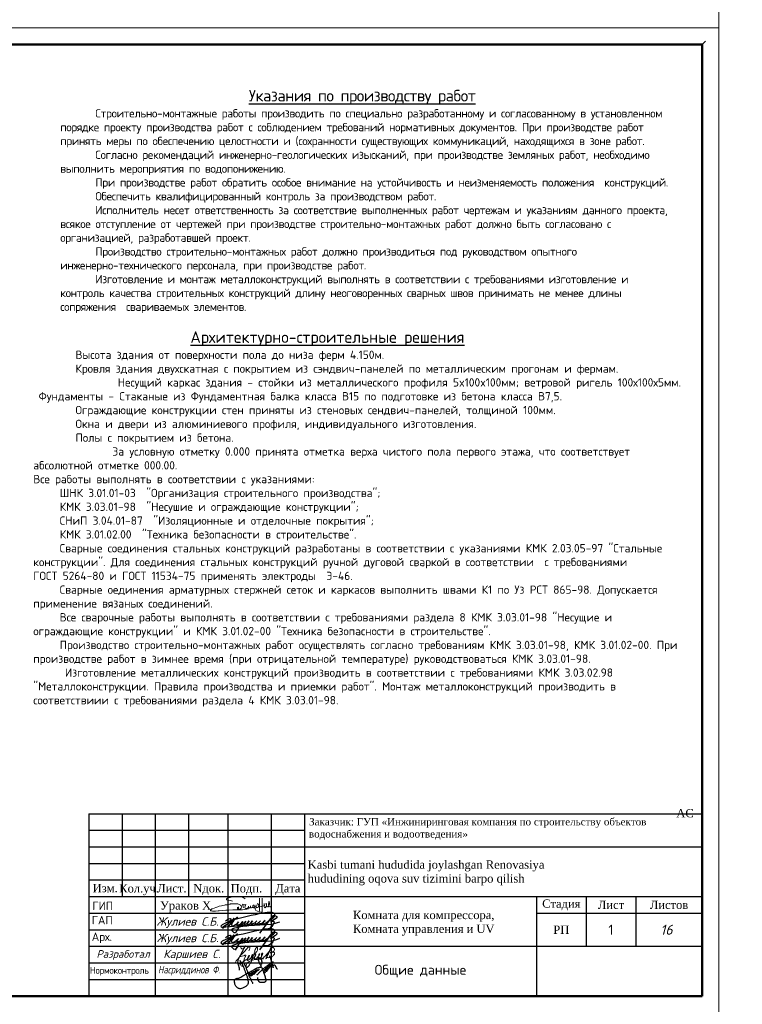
# Model space of a CAD drawing. Header units: millimetres. Extents: x 2842173 to 10151342, y -218675 to 375325.
# Tile 102 of 107: x 2949395 to 2971195, y 286475 to 316175. Entities that reach past the tile are written whole.
import ezdxf
from ezdxf.enums import TextEntityAlignment as Align

# ---------------------------------------------------------------- set-up
doc = ezdxf.new("R2010")
doc.units = ezdxf.units.MM
for name, color, linetype, lineweight in [('0_Текст', 175, 'Continuous', 20), ('Графа', 7, 'Continuous', 30), ('НАДПИСИ', 7, 'Continuous', 13), ('Рамка  штамп', 7, 'Continuous', 30)]:
    doc.layers.add(name, color=color, linetype=linetype, lineweight=lineweight)
doc.layers.add('BC-Form$1$SHEET-TEXT', color=7, linetype='Continuous')
doc.layers.add('SHTAMP', color=7, linetype='Continuous')
doc.layers.add('CS_UNPLOTTED', color=171, linetype='Continuous', plot=False)
doc.layers.add('ПОДПИСИ', color=7, linetype='Continuous', lineweight=25, true_color=0xffffff)
doc.styles.add('geniso', font='geniso.shx', dxfattribs={"height": 250})
doc.styles.add('ICOCPEUR', font='isocpeur.ttf')
doc.styles.add('ISO', font='times.ttf')
doc.styles.add('ISO_1.0', font='isocpeui.ttf')
doc.styles.add('ISOCPEUR', font='isocpeur.ttf')
doc.styles.add('PDF ISOCPEUR Italic', font='isocpeui.ttf')
doc.styles.add('style2', font='times.ttf', dxfattribs={"height": 350})
doc.styles.add('ГОСТ 250', font='isocpeui.ttf', dxfattribs={"height": 250})
doc.styles.add('ГОСТ 300', font='isocpeui.ttf', dxfattribs={"height": 300})
doc.styles.add('ГОСТ 350', font='isocpeui.ttf', dxfattribs={"height": 350})
doc.styles.add('ГОСТ300', font='isocpeur.ttf')

# ---------------------------------------------------------------- blocks, each defined once
blk = doc.blocks.new('*U20')
at = {"lineweight": 9}
for p, q in [((-20, -5), (-20, 292)), ((-20, 292), (400, 292)), ((400, 292), (400, -5)), ((400, -5), (-20, -5))]:
    blk.add_line(p, q, dxfattribs=at)
at = {"lineweight": 50}
for p, q in [((0, 0), (0, 287)), ((0, 287), (395, 287)), ((395, 287), (395, 0)), ((0, 85), (-12, 85)), ((-12, 0), (-12, 85)), ((0, 60), (-12, 60)), ((0, 25), (-12, 25)), ((0, 0), (-12, 0)), ((395, 0), (0, 0))]:
    blk.add_line(p, q, dxfattribs=at)
at = {"lineweight": 20}
blk.add_line((-7, 85), (-7, 0), dxfattribs=at)
at = {"layer": 'CS_UNPLOTTED'}
for p, q in [((396, 288), (395, 287)), ((-20, 32.5), (-15, 32.5)), ((-20, 22.5), (-15, 22.5)), ((-20, 12.5), (-15, 12.5)), ((-20, 2.5), (-15, 2.5)), ((-12, 0), (-14, -1))]:
    blk.add_line(p, q, dxfattribs=at)
for centre in [(-17.66, 27.5), (-17.66, 7.5)]:
    blk.add_arc(centre, 5.67, 298.0574, 61.9426, dxfattribs=at)
at = {"layer": '0_Текст', "char_height": 2.5, "attachment_point": 5, "rotation": 90, "style": 'ISO_1.0'}
for s, insert, width in [('Взам. инв. №', (-9.5, 72.5), 25), ('Подпись и дата', (-9.5, 42.5), 35), ('Инв. № подл.', (-9.5, 12.5), 25)]:
    blk.add_mtext(s, dxfattribs=dict(at, insert=insert, width=width))
at = {"layer": 'CS_UNPLOTTED', "char_height": 0.8, "width": 5, "attachment_point": 2, "style": 'ISO_1.0'}
for s, insert in [('Основная надпись \\Pи штампы', (-17.5, 32.5)), ('Формат листа', (-17.5, 12.5))]:
    blk.add_mtext(s, dxfattribs=dict(at, insert=insert))
blk = doc.blocks.new('подпис')
at = {"layer": 'ПОДПИСИ', "color": 5, "lineweight": 25}
for points in [[(11455381, 532519), (11455520, 532605, 0.17903), (11455562, 532678, 0.263953), (11455546, 532731, 0.190204), (11455439, 532772, 0.042436), (11455181, 532752, 0.013899), (11454174, 532517), (11454115, 532493), (11453882, 532380, 0.221782), (11453847, 532334, 0.270492), (11453872, 532305), (11455179, 532410)], [(11453991, 532491, -0.163413), (11454129, 532576, -0.667806), (11454158, 532540, -0.079434), (11453917, 532276, -0.866542), (11453898, 532297), (11453923, 532319), (11454158, 532478), (11454199, 532507), (11454264, 532591), (11454072, 532309)], [(11454383, 532593, 0.619534), (11454360, 532609), (11454273, 532534, 0.114252), (11454185, 532395, 0.215538), (11454192, 532353, 0.240273), (11454245, 532349, 0.08858), (11454403, 532470), (11454351, 532410), (11454342, 532400, 0.539095), (11454362, 532374, 0.111916), (11454481, 532411), (11454538, 532484), (11454481, 532411), (11454317, 532146, -0.358423), (11454264, 532125), (11454185, 532207, -0.402126), (11454221, 532260, -0.058846), (11454732, 532356), (11455438, 532399, 0.09128), (11455712, 532476)], [(11454538, 532484), (11454488, 532398, 0.645288), (11454510, 532376, 0.12897), (11454636, 532493), (11454594, 532430), (11454582, 532414, 0.693858), (11454605, 532387, 0.10028), (11454701, 532446), (11454746, 532507), (11454701, 532446), (11454684, 532424, 0.631808), (11454708, 532389, 0.142677), (11454805, 532452), (11454848, 532505), (11454805, 532452, 0.201941), (11454797, 532429, 0.536095), (11454830, 532405, 0.097167), (11454944, 532462), (11454981, 532503), (11454944, 532462, 0.197087), (11454932, 532431, 0.488157), (11454970, 532409, 0.093089), (11455064, 532466), (11455099, 532503), (11455064, 532466, 0.226804), (11455048, 532431, 0.355416), (11455073, 532410, 0.127937), (11455201, 532468), (11455246, 532517), (11455201, 532468, 0.196233), (11455177, 532420, 0.529409), (11455206, 532400, 0.061232), (11455381, 532519), (11455512, 532676), (11455381, 532519), (11455075, 532109)], [(11455512, 532676, -0.143099), (11455604, 532656, -0.470936), (11455617, 532604, -0.126724), (11455422, 532482), (11455497, 532497, -0.517832), (11455533, 532462, -0.176475), (11455420, 532289, -0.173079), (11455271, 532233, -0.163306), (11455188, 532261)]]:
    blk.add_lwpolyline(points, format="xyb", dxfattribs=at)
blk.add_lwpolyline([(11454115, 532493), (11454174, 532517)], dxfattribs=at)
blk = doc.blocks.new('A$C6E532752')
at = {"color": 5, "lineweight": 25}
for points in [[(2046, 1804), (2070, 1872), (2101, 1944), (2114, 2003), (2114, 2056), (2099, 2124), (2074, 2222), (2014, 2300), (1903, 2360), (1855, 2376), (1801, 2377), (1790, 2368), (1792, 2336), (1800, 2288), (1808, 2236), (1818, 2191), (1846, 2131), (1865, 2061), (1890, 2014), (1957, 1858), (2009, 1770), (2053, 1685), (2113, 1541), (2153, 1434), (2222, 1250), (2279, 1118), (2326, 993), (2364, 847), (2392, 705), (2399, 624), (2394, 571), (2362, 528), (2328, 505), (2294, 490), (2254, 483), (2188, 477), (2145, 466), (2062, 466), (2017, 466), (1987, 466), (1945, 488), (1913, 509), (1883, 532), (1855, 575), (1823, 639), (1802, 682), (1783, 739), (1781, 758), (1779, 801), (1777, 848)], [(2743, 2429), (2709, 2488), (2682, 2516), (2685, 2488), (2725, 2429), (2737, 2401), (2759, 2329), (2784, 2236), (2802, 2186), (2816, 2124), (2836, 2048), (2868, 1947), (2878, 1890), (2884, 1840), (2893, 1773), (2934, 1685), (2949, 1650), (2957, 1619), (2962, 1588), (2967, 1626), (2967, 1657), (2971, 1688), (2988, 1767), (3019, 1821), (3030, 1831), (3088, 1813), (3106, 1778), (3119, 1748), (3153, 1695), (3166, 1642), (3207, 1585), (3241, 1543), (3278, 1532), (3308, 1535)], [(385, 1433), (380, 1569), (321, 1749), (258, 1944), (210, 2040), (245, 2007), (287, 1975), (353, 1931), (399, 1918), (436, 1916), (474, 1941), (484, 1982), (467, 2067), (448, 2120), (427, 2157), (466, 2093), (506, 2007), (555, 1922), (602, 1823), (711, 1592), (749, 1491), (825, 1291), (868, 1187), (943, 996), (982, 875), (1013, 754), (1033, 630), (1049, 522), (1043, 416), (1007, 308), (929, 226), (815, 136), (704, 81), (535, 13), (402, 1), (314, 18), (227, 71), (137, 159), (35, 347), (12, 492), (8, 661), (75, 751), (214, 814), (217, 817), (216, 775), (183, 707), (202, 722), (286, 778), (362, 823), (424, 853), (563, 928), (732, 1029), (845, 1105), (994, 1192), (1118, 1257), (1274, 1345), (1396, 1407), (1523, 1482), (1750, 1594), (1859, 1632), (1962, 1660), (1991, 1660), (2000, 1660), (1991, 1645), (1977, 1626), (1958, 1608)], [(795, 1930), (766, 1944), (747, 1958), (732, 1969), (756, 1919), (777, 1862), (824, 1731), (861, 1650), (907, 1552), (928, 1465), (971, 1361), (999, 1299), (1019, 1250), (1060, 1148), (1086, 1070), (1110, 993), (1161, 879), (1222, 766), (1252, 693), (1282, 624), (1325, 551), (1377, 469), (1387, 437), (1386, 415), (1369, 406), (1365, 409)], [(1432, 1173), (1448, 1157), (1470, 1132), (1480, 1125), (1492, 1119), (1505, 1118), (1514, 1125), (1521, 1131), (1537, 1145), (1550, 1156), (1574, 1181), (1594, 1207), (1603, 1226), (1607, 1239), (1610, 1253), (1618, 1282), (1623, 1317), (1626, 1344), (1633, 1391), (1631, 1422), (1631, 1443), (1618, 1419), (1610, 1399), (1600, 1381), (1603, 1340), (1618, 1317), (1635, 1297), (1651, 1291), (1665, 1290), (1718, 1369), (1719, 1381), (1720, 1403), (1732, 1431), (1741, 1451), (1744, 1471), (1745, 1490), (1738, 1508), (1729, 1509), (1728, 1503), (1719, 1486), (1713, 1471), (1705, 1444), (1705, 1428), (1716, 1413), (1732, 1404), (1746, 1399), (1763, 1396), (1785, 1399), (1799, 1408), (1822, 1417), (1835, 1426), (1857, 1435), (1869, 1444), (1878, 1455), (1881, 1471), (1881, 1481), (1878, 1494), (1875, 1503)], [(1707, 1036), (1747, 1085), (1819, 1144), (1891, 1238), (1979, 1313), (2059, 1391), (2165, 1488), (2229, 1542), (2393, 1677), (2462, 1724), (2559, 1807), (2641, 1860), (2722, 1913), (2859, 2009), (2948, 2051), (2989, 2062), (2996, 2055)], [(2279, 1502), (2265, 1461), (2269, 1420), (2262, 1364), (2265, 1307), (2279, 1265), (2318, 1252), (2345, 1254), (2408, 1314), (2444, 1368), (2453, 1397), (2475, 1468), (2472, 1514), (2466, 1559), (2461, 1588), (2461, 1627), (2469, 1644), (2486, 1658), (2454, 1623), (2450, 1578), (2446, 1520), (2451, 1481), (2483, 1457), (2515, 1454), (2551, 1457), (2569, 1493), (2574, 1512), (2589, 1561), (2590, 1562)], [(2397, 1571), (2370, 1532), (2367, 1503), (2363, 1469), (2365, 1423), (2380, 1396), (2400, 1370), (2431, 1346), (2460, 1344), (2480, 1343), (2493, 1365), (2509, 1392), (2560, 1447), (2580, 1567), (2580, 1600), (2569, 1621), (2561, 1642), (2559, 1671), (2569, 1698), (2582, 1730), (2598, 1762), (2618, 1772)], [(2574, 1491), (2603, 1515), (2618, 1528), (2634, 1555), (2641, 1569), (2660, 1604), (2700, 1636), (2712, 1646), (2728, 1666), (2742, 1685), (2773, 1745), (2779, 1787), (2782, 1808), (2782, 1823), (2775, 1790), (2778, 1776), (2794, 1755), (2801, 1749), (2815, 1746), (2842, 1749)], [(2582, 1588), (2614, 1576), (2640, 1580), (2650, 1592), (2662, 1606), (2679, 1631), (2687, 1673), (2683, 1709), (2675, 1731), (2672, 1756), (2670, 1792), (2677, 1808), (2688, 1818), (2704, 1820), (2713, 1818)], [(1178, 1041), (1184, 1073), (1176, 1087), (1166, 1109), (1171, 1134), (1175, 1159), (1177, 1187), (1170, 1192), (1155, 1194), (1138, 1181), (1125, 1161), (1120, 1142), (1127, 1112), (1138, 1084), (1155, 1052), (1190, 1015), (1234, 985), (1242, 980), (1268, 979), (1299, 1007), (1323, 1038), (1339, 1067), (1360, 1126), (1356, 1168), (1352, 1190), (1349, 1211), (1349, 1234), (1349, 1252), (1349, 1274), (1336, 1239), (1333, 1223), (1331, 1214), (1303, 1209), (1299, 1204), (1292, 1181), (1255, 1176), (1246, 1151), (1262, 1110), (1275, 1085), (1290, 1052), (1311, 1034), (1336, 1025), (1363, 1024), (1376, 1037), (1388, 1050), (1400, 1068), (1415, 1091), (1432, 1156), (1432, 1174), (1430, 1222), (1431, 1266), (1434, 1282), (1437, 1297), (1451, 1312), (1473, 1314), (1479, 1329), (1484, 1345), (1526, 1340), (1527, 1344), (1546, 1371), (1546, 1380), (1542, 1322), (1532, 1234), (1508, 1194), (1491, 1173), (1470, 1154), (1447, 1141), (1418, 1134), (1396, 1131), (1373, 1136), (1360, 1149)], [(1530, 1229), (1542, 1212), (1557, 1204), (1585, 1194), (1591, 1202), (1609, 1200), (1619, 1205), (1645, 1223), (1669, 1249), (1676, 1260), (1685, 1281), (1698, 1313), (1704, 1324), (1704, 1324)]]:
    blk.add_spline(points, degree=3, dxfattribs=at)
blk = doc.blocks.new('A$C194E077B')
at = {"color": 5, "lineweight": 20}
for points in [[(-162, 200), (-240, 221), (-364, 241), (-364, 276), (-310, 307), (-248, 324), (-145, 351), (-37, 351), (76, 351), (195, 319), (266, 278)], [(42, -99), (83, -76), (96, -68), (110, -53), (122, -42), (131, -27), (137, -5), (137, 22), (125, 42), (110, 57), (100, 67), (80, 78), (58, 91), (13, 103), (-19, 112), (-87, 112), (-127, 112), (-231, 105), (-249, 100), (-271, 100), (-317, 88), (-348, 80), (-409, 70), (-436, 66), (-497, 49), (-543, 37), (-617, 24), (-665, 5), (-728, -12), (-787, -37), (-841, -58), (-859, -64), (-880, -77), (-894, -91), (-904, -101), (-904, -112), (-894, -123), (-871, -130), (-840, -134), (-808, -134), (-760, -134), (-737, -134), (-654, -127), (-612, -124), (-491, -116), (-389, -109), (-287, -102), (-158, -97), (-39, -97), (85, -89), (174, -89), (222, -82), (269, -75), (318, -67), (369, -63), (369, -63)], [(0, 0), (0, -92)], [(41, 2), (41, -98)], [(203, -24), (196, 1), (191, 21), (185, 44), (185, 65), (176, 81), (169, 93), (189, 73), (200, 70), (220, 70), (242, 70), (259, 75), (272, 78), (279, 90), (279, 70), (274, 51), (262, 26), (252, 0), (252, -16), (261, -33), (282, -45), (303, -50), (329, -43), (347, -33), (361, -19), (368, -6), (371, 33), (368, -6), (372, -22), (382, -27), (392, -33), (406, -29), (418, -26), (433, -12), (438, -3), (438, 39), (438, -3), (453, -18), (464, -25), (477, -25), (504, -20), (521, -3), (528, 9), (524, 23), (522, 41), (522, 48), (526, 55), (535, 63), (549, 63), (569, 49), (579, 25), (585, 1), (580, -18), (565, -26), (549, -26), (531, -8), (528, 9)], [(835, 300), (835, -171), (799, -177), (729, -165), (620, -121), (593, -75), (602, -42), (665, -20), (730, 7), (798, 17), (885, 36), (885, 36), (905, 45)], [(593, 2), (615, 20), (621, 30), (635, 45), (637, 70), (635, 45), (635, 19), (646, 1), (664, -10), (680, -10), (701, 0), (705, 13), (705, 35), (699, 66), (686, 94), (680, 122)], [(682, 123), (691, 107), (705, 87), (717, 87)], [(748, 299), (746, -138)], [(898, 116), (898, 60), (906, 31), (917, -11)], [(910, 55), (903, 116)], [(952, -13), (967, 14), (978, 53), (978, 112), (973, 131)], [(962, 114), (967, 97), (978, 53), (987, 20), (1013, 5), (1032, 10), (1061, 39), (1076, 96), (1076, 123), (1074, 180)], [(1064, 182), (1056, 151), (1045, 113), (1045, 80), (1055, 46), (1070, 20), (1088, 9), (1109, 9), (1132, 31), (1138, 57), (1138, 93)]]:
    blk.add_lwpolyline(points, dxfattribs=at)
for centre, radius, start, end in [((681, 122), 1.13, 41.4, 190.5897), ((901, 116), 2.8, 15.3098, 164.5601), ((899, 54), 10.7, 301.2071, 10.1496), ((979, 116), 16.6, 111.912, 188.6151), ((1068, 178), 5.72, 18.1801, 138.9915), ((935, -4), 19.1, 202.8625, 330.9274)]:
    blk.add_arc(centre, radius, start, end, dxfattribs=at)
blk = doc.blocks.new('ПЛДПИС')
at = {"color": 0, "linetype": 'ByBlock', "lineweight": 9}
for points in [[(1768291, 34400), (1768434, 34437), (1768462, 34447), (1768479, 34446), (1768464, 34405), (1768450, 34379), (1768443, 34362), (1768432, 34337), (1768424, 34314), (1768403, 34251), (1768390, 34195), (1768377, 34148), (1768363, 34113), (1768320, 34171), (1768390, 34246), (1768422, 34269), (1768477, 34304), (1768517, 34328), (1768535, 34345), (1768555, 34375), (1768568, 34396), (1768582, 34424), (1768584, 34440), (1768567, 34435), (1768560, 34422), (1768555, 34411), (1768548, 34391), (1768537, 34364), (1768531, 34347), (1768524, 34324), (1768521, 34309), (1768519, 34300), (1768519, 34289), (1768544, 34292), (1768564, 34304), (1768593, 34331), (1768637, 34368), (1768668, 34404), (1768686, 34438), (1768686, 34457), (1768678, 34464), (1768654, 34428), (1768646, 34402), (1768637, 34371), (1768633, 34343), (1768632, 34323), (1768635, 34310), (1768652, 34308), (1768663, 34317), (1768696, 34351), (1768732, 34384), (1768762, 34415), (1768778, 34444), (1768780, 34462), (1768775, 34466), (1768760, 34450), (1768751, 34420), (1768740, 34380), (1768734, 34359), (1768732, 34347), (1768736, 34333), (1768748, 34323), (1768768, 34330), (1768801, 34358), (1768825, 34380), (1768869, 34428), (1768893, 34461), (1768900, 34485), (1768892, 34487), (1768873, 34465), (1768858, 34431), (1768850, 34405), (1768845, 34386), (1768845, 34357), (1768850, 34342), (1768867, 34334), (1768880, 34339), (1768915, 34364), (1768944, 34396), (1768964, 34438), (1768983, 34482), (1768980, 34511), (1768959, 34502), (1768953, 34480), (1768949, 34444), (1768944, 34409), (1768941, 34371), (1768942, 34347), (1768944, 34344), (1768954, 34339), (1768979, 34347), (1769007, 34370), (1769056, 34414), (1769101, 34463), (1769168, 34549), (1769212, 34624), (1769245, 34696), (1769263, 34731), (1769265, 34761), (1769252, 34754), (1769242, 34732), (1769241, 34724), (1769233, 34693), (1769221, 34653), (1769196, 34589), (1769166, 34514), (1769144, 34459), (1769121, 34409), (1769111, 34382), (1769099, 34350), (1769096, 34345), (1769092, 34342), (1769085, 34339), (1769087, 34355), (1769094, 34373), (1769101, 34389), (1769126, 34445), (1769163, 34518), (1769186, 34556), (1769203, 34585), (1769232, 34625), (1769258, 34661), (1769292, 34681), (1769309, 34674), (1769332, 34643), (1769333, 34586), (1769305, 34557), (1769265, 34526), (1769235, 34515), (1769217, 34514), (1769213, 34521), (1769263, 34541), (1769302, 34539), (1769332, 34526), (1769343, 34499), (1769323, 34458), (1769301, 34426), (1769267, 34400), (1769223, 34379), (1769168, 34371), (1769130, 34373), (1769121, 34381), (1769121, 34411)], [(1768167, 34601), (1768274, 34710), (1768312, 34693), (1768357, 34634), (1768439, 34683), (1768465, 34730), (1768458, 34730), (1768452, 34716), (1768444, 34693), (1768248, 34291), (1768239, 34262), (1768224, 34236), (1768215, 34224), (1768175, 34213), (1768276, 34380), (1768300, 34412), (1768456, 34579), (1768495, 34627), (1768529, 34664), (1768567, 34702), (1768592, 34709), (1768598, 34695), (1768596, 34655), (1768563, 34579)], [(1768636, 34367), (1768797, 34545), (1768832, 34624), (1768811, 34686), (1768788, 34673), (1768773, 34647), (1768752, 34588), (1768723, 34494), (1768702, 34421), (1768681, 34356), (1768651, 34269), (1768487, 34082), (1768486, 34142), (1768627, 34279), (1768815, 34318), (1769007, 34332)]]:
    blk.add_spline(points, degree=3, dxfattribs=at)
blk = doc.blocks.new('A$Cbab827f9')
at = {"layer": 'Графа'}
for p, q in [((-18500, 5500), (0, 5500)), ((-18500, 5500), (0, 5500)), ((-18500, 5500), (-18500, 0)), ((-17500, 5500), (-17500, 3000)), ((-16500, 5500), (-16500, 0)), ((-15500, 5500), (-15500, 3000)), ((-14314, 5500), (-14314, 0)), ((-13000, 5500), (-13000, 0)), ((-12000, 5500), (-12000, 0)), ((0, 5500), (0, 0)), ((0, 5500), (0, 0)), ((-18500, 5000), (-12000, 5000)), ((-18500, 4500), (-12000, 4500)), ((-12000, 4500), (0, 4500)), ((-18500, 4000), (-12000, 4000)), ((-18500, 3500), (-12000, 3500)), ((-18500, 3000), (0, 3000)), ((-5000, 3000), (-5000, 0)), ((-3500, 3000), (-3500, 1500)), ((-2000, 3000), (-2000, 1500)), ((-18500, 2500), (-12000, 2500)), ((-5000, 2500), (0, 2500)), ((-18500, 2000), (-12000, 2000)), ((-18500, 1500), (-12000, 1500)), ((-12000, 1500), (0, 1500)), ((-18500, 1000), (-12000, 1000)), ((-18500, 500), (-12000, 500)), ((-18500, 0), (0, 0)), ((-18500, 0), (0, 0))]:
    blk.add_line(p, q, dxfattribs=at)
at = {"color": 7, "lineweight": 30, "xscale": 0.8941363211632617, "yscale": 0.8941363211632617, "zscale": 0.8941363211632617}
blk.add_blockref('A$C194E077B', (-14020, 2684), dxfattribs=at)
at = {"color": 1, "lineweight": 15, "xscale": 0.9504, "yscale": 0.9504, "zscale": 0.9504}
for p in [(-10900254, -503824), (-10900254, -504324)]:
    blk.add_blockref('подпис', p, dxfattribs=at)
at = {"color": 5, "linetype": 'ByBlock', "lineweight": 9}
blk.add_blockref('ПЛДПИС', (-1782243, -33214), dxfattribs=at)
at = {"color": 2, "lineweight": 40, "xscale": 0.3934101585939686, "yscale": 0.3934101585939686, "zscale": 0.3934101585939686}
blk.add_blockref('A$C6E532752', (-14109, 221), dxfattribs=at)
at = {"style": 'ISOCPEUR'}
for s, p in [('ГAП            ', (-18415, 2164)), ('Арх.  ', (-18415, 1664))]:
    blk.add_text(s, height=250, dxfattribs=at).set_placement(p)
at = {"color": 7, "linetype": 'ByBlock', "lineweight": 25, "style": 'ГОСТ 300'}
blk.add_text('16', height=300, dxfattribs=at).set_placement((-1261, 1850, 0))
at = {"color": 18, "lineweight": 30, "true_color": 0x000000, "insert": (-780, 5640), "char_height": 300, "attachment_point": 1, "style": 'ISO'}
blk.add_mtext_dynamic_manual_height_columns('\\pi14405.478;{\\C256; \\H0.83333x;\\C7;АС}', width=5530.42, gutter_width=2000, heights=[0], dxfattribs=at)
at = {"insert": (-18397, 2846, 0), "char_height": 250, "attachment_point": 1, "style": 'ISOCPEUR'}
blk.add_mtext_dynamic_manual_height_columns('ГИП', width=1128.03, gutter_width=1500, heights=[0], dxfattribs=at)
at = {"color": 7, "lineweight": 20, "insert": (-16356, 2857), "char_height": 250, "attachment_point": 1, "style": 'ISO'}
blk.add_mtext_dynamic_manual_height_columns('Ураков Х', width=2171.11, gutter_width=1500, heights=[0], dxfattribs=at)
at = {"attachment_point": 1}
for s, insert, char_height, width, style in [('{\\fTimes New Roman|b0|i0|c134|p18;Комната для компрессора}, {\\fTimes New Roman|b0|i0|c134|p18;Комната управления и UV\\P\\f宋体|b0|i0|c134|p2;\\W0.8;\\C240;\\c2367469;\\P\\pi1799.6225;\\f宋体|b0|i0|c0|p2; }', (-10536, 2570), 250, 4722.73, 'ISO'), ('{\\W0.95;\\T0.95;Нормоконтроль}', (-18469, 881), 210, 1971.75, 'ISOCPEUR')]:
    blk.add_mtext(s, dxfattribs=dict(at, insert=insert, char_height=char_height, width=width, style=style))
at = {"color": 3, "lineweight": 30, "insert": (-16415, 911), "char_height": 230, "width": 2499.02, "attachment_point": 1, "style": 'PDF ISOCPEUR Italic'}
blk.add_mtext('\\pt500;{\\W0.8;\\C7;Насриддинов Ф.}', dxfattribs=at)
at = {"layer": 'BC-Form$1$SHEET-TEXT', "width": 12000, "attachment_point": 5, "style": 'ГОСТ 350'}
for s, insert, char_height in [('Разработал', (-17469, 1237), 230), ('Каршиев С.', (-15395, 1237), 250)]:
    blk.add_mtext(s, dxfattribs=dict(at, insert=insert, char_height=char_height))
at = {"layer": 'SHTAMP', "style": 'ГОСТ 250'}
for p in [(-16456, 2123), (-16456, 1623)]:
    blk.add_text('Жулиев С.Б. ', height=250, dxfattribs=at).set_placement(p)
at = {"layer": 'SHTAMP', "attachment_point": 4, "style": 'style2'}
for s, insert, char_height, width in [('\\pi5.5858;Заказчик: ГУП «Инжиниринговая компания по строительству объектов водоснабжения и водоотведения» ', (-11864, 5041), 220, 10364.55), ('{\\H1.00436x;\\C7;Kasbi tumani hududida joylashgan Renovasiya \\Phududining oqova suv tizimini barpo\\C256; qilish}', (-11901, 3715), 250, 11834.1)]:
    blk.add_mtext(s, dxfattribs=dict(at, insert=insert, char_height=char_height, width=width))
at = {"layer": 'НАДПИСИ', "linetype": 'Continuous', "ltscale": 1000, "style": 'ISO'}
for s, p in [('Изм.', (-18009, 3255)), ('Кол.уч.', (-16988, 3248)), ('Лист.', (-16000, 3250)), ('Nдок.', (-14885, 3250)), ('Подп.', (-13750, 3250)), ('Дата', (-12500, 3250))]:
    blk.add_text(s, height=250, dxfattribs=at).set_placement(p, align=Align.MIDDLE_CENTER)
at = {"layer": 'НАДПИСИ', "linetype": 'Continuous', "ltscale": 1000, "char_height": 250, "attachment_point": 5, "style": 'ISO'}
for s, insert, width in [('Стадия', (-4250, 2750), 1400), ('Лист', (-2750, 2750), 1400), ('Листов', (-1000, 2750), 1900), ('РП', (-4250, 2000), 12000)]:
    blk.add_mtext(s, dxfattribs=dict(at, insert=insert, width=width))

msp = doc.modelspace()

# ---------------------------------------------------------------- linework, layer by layer
at = {"layer": 'Рамка  штамп', "color": 7, "linetype": 'Continuous', "lineweight": 15, "ltscale": 100}
msp.add_lwpolyline([(2928484.712, 315924.819), (2970484.712, 315924.819), (2970484.712, 345624.819), (2928484.712, 345624.819), (2928484.712, 315924.819)], dxfattribs=at)

# ---------------------------------------------------------------- block references
at = {"color": 0, "ltscale": 30, "xscale": 100, "yscale": 100, "zscale": 100}
msp.add_blockref('*U20', (2930484.712, 286724.819), dxfattribs=at)
at = {"color": 1, "lineweight": 30}
msp.add_blockref('A$Cbab827f9', (2969984.712, 286724.819), dxfattribs=at)

# ---------------------------------------------------------------- texts
at = {"color": 0, "attachment_point": 1}
for s, insert, char_height, width, style in [('\\pi5690.0651;{\\H1.4x;\\T0.95;\\LУказания по производству работ\\P\\pi0;\\H0.71429x;\\l       Строительно-монтажные работы производить по специально разработанному и согласованному в установленном порядке проекту производства работ с соблюдением требований нормативных документов. При производстве работ принять меры по обеспечению целостности и (сохранности существующих коммуникаций, находящихся в зоне работ.\\P       Согласно рекомендаций инженерно-геологических изысканий, при производстве земляных работ, необходимо выполнить мероприятия по водопонижению.\\P       При производстве работ обратить особое внимание на устойчивость и неизменяемость положения  конструкций. \\P       Обеспечить квалифицированный контроль за производством работ.\\P       Исполнитель несет ответственность за соответствие выполненных работ чертежам и указаниям данного проекта, всякое отступление от чертежей при производстве строительно-монтажных работ должно быть согласовано с организацией, разработавшей проект.\\P       Производство строительно-монтажных работ должно производиться под руководством опытного инженерно-технического персонала, при производстве работ.\\P       Изготовление и монтаж металлоконструкций выполнять в соответствии с требованиями изготовление и контроль качества строительных конструкций длину неоговоренных сварных швов принимать не менее длины сопряжения  свариваемых элементов.}', (2950619.286, 314058.332), 250, 18367.40293, 'ICOCPEUR'), ('\\pi8201.79265;{\\fISOCPEUR|b0|i0|c204|p34;\\H0.83333x;Общие данные\\P\\pi0;\\fISOCPEUR|b0|i0|c238|p34;\\C1;     \\fISOCPEUR|b0|i0|c204|p34;\\C0;^IПроект разработан в соответствии с действующими стандартами и нормативными документами РУз, а также Задания на проектирование утверждённого Заказчиком.\\fISOCPEUR|b0|i0|c238|p34;     \\H1.2x;                                    \\fISOCPEUR|b0|i0|c204|p34;\\H1.00001x;\\P\\pi5821.983;\\H1.16666x;\\LОснование для проектирования\\P\\pi0,t6600;\\H0.71428x;\\l1. Архитектурно-строительные решения разработаны на основании:\\P- АПЗ;\\P- инженерных разделов проекта\\fISOCPEUR|b0|i0|c238|p34;;\\P\\fISOCPEUR|b0|i0|c204|p34;- заключения об инженерно\\fISOCPEUR|b0|i0|c238|p34;-\\fISOCPEUR|b0|i0|c204|p34;геологических условиях участка под строительство здания\\fISOCPEUR|b0|i0|c238|p34;.}', (2931140, 303780), 300, 18578.57661, 'geniso')]:
    msp.add_mtext(s, dxfattribs=dict(at, insert=insert, char_height=char_height, width=width, style=style))
at = {"linetype": 'Continuous', "lineweight": 25, "ltscale": 15, "char_height": 250, "attachment_point": 1, "style": 'ICOCPEUR'}
for s, insert, width in [('\\pi4738.725;{\\H1.4x;\\LАрхитектурно-строительные решения\\l  }  \\P\\pi0;        Высота здания от поверхности пола до низа ферм 4.150м.\\P        Кровля здания двухскатная с покрытием из сэндвич-панелей по металлическим прогонам и фермам.\\P                Несущий каркас здания - стойки из металлического профиля 5x100x100мм; ветровой ригель {\\C0;100х100х5мм.}       \\P Фундаменты - Стаканые из {\\C7;Фундаментная балка} класса В15 по подготовке из бетона класса В7,5.\\P        Ограждающие конструкции стен приняты из стеновых сендвич-панелей, толщиной 100мм.\\P        Окна и двери из алюминиевого профиля, индивидуального изготовления.\\P        Полы с покрытием из бетона.\\P               За условную отметку {\\fISOCPEUR|b0|i0|c238|p34;0.000 }принята отметка верха чистого пола первого этажа{\\fISOCPEUR|b0|i0|c238|p34;, }что соответствует абсолютной отметке 000.00.{\\A1;\\P}Все работы выполнять в соответствии с указаниями:\\P     ШНК 3.01.01-03  "Организация строительного производства";\\P     КМК 3.03.01-98  "Несушие и ограждающие конструкции";\\P     СНиП 3.04.01-87  "Изоляционные и отделочные покрытия";\\P     КМК 3.01.02.00  "Техника безопасности в строительстве".\\P{\\A1;     Сварные соединения стальных конструкций разработаны в соответствии с указаниями КМК 2.03.05-97 "Стальные конструкции". Для соединения стальных конструкций ручной дуговой сваркой в соответствии  с требованиями ГОСТ\\~5264-80 и ГОСТ 11534-75 применять электроды  Э-46.\\P     Сварные оединения арматурных стержней сеток и каркасов выполнить швами К1 по Уз РСТ 865-98. Допускается применение вязаных соединений.\\P     Все сварочные работы выполнять в соответствии с требованиями раздела 8 КМК 3.03.01-98 "Несущие и ограждающие конструкции" и КМК\\~3.01.02-00 "Техника безопасности в строительстве".  \\P     Производство строительно-монтажных работ осуществлять согласно требованиям КМК 3.03.01-98, КМК 3.01.02-00. При производстве работ в зимнее время (при отрицательной температуре) руководствоваться КМК\\~3.03.01-98.\\P      Изготовление металлических конструкций производить в соответствии с требованиями КМК 3.03.02.98 "Металлоконструкции. Правила производства и приемки работ". Монтаж металлоконструкций производить в соответствиии с требованиями раздела 4 КМК 3.03.01-98.\\P\\A0;\\C0;\\P} {\\C7;    } ', (2949806.094, 306775.423), 19575.56544), ('\\pi4862.31;{\\H1.16667x;\\LАнтисейсмические мероприятия\\P\\pi0;\\H0.71428x;\\l       Для обеспечения сейсмостойкости несущих конструкций и фундаментов соблюдены все условия КМК 2.01.03-19 «Строительство в сейсмических районах».\\P\\pi5355.138;\\H1.4x;\\LАнтикоррозионная защита\\l\\P\\pi0;\\H0.71428x;       Защита конструкций от коррозии должна производиться в соответствии КМК 2.03.11-96 "Защита строительных конструкций от коррозии" ГОСТ 9.402-2004 «Покрытия лакокрасочные. Подготовка (металлических поверхностей перед окрашиванием». Антикоррозионное покрытие должно обеспечивать защиту конструкций. \\P       \\A1;Все несущие металлоконструкции грунтовать и\\A0; окрасить эмалью ПФ-115 (ГОСТ6465-76) за 2 раза по грунтовке ГФ-021 (ГОСТ 25129-82)\\A1;.\\P      Для железобетонных конструкций использовать бетон \\A0;на портландцементе по ГОСТ 10178-85*,\\A1; водонепроницаемости W\\A0;4\\A1; и морозостойкостью F100\\A0;.\\A1;\\P\\A0;       \\A1;Все \\A0;поверхности бетонных и ж.б конструкций, соприкасающиеся с грунтом обмазать \\A1;\\C256;горячим битумом за 2 раза\\A0;\\C0; по ГОСТ 28379-89.}\\P\\pi5566.64787;{\\H1.16666x;\\LАнтипросадочные мероприятия\\A1;\\l\\P\\pi0;\\H0.71428x;        В соответствии с требованиями КМК 2.02.01-98 приняты противопросадочные мероприятия для первого типа грунтовых условий. Для устранения просадочных свойств грунтов I типа предусмотрено уплотнение тяжелыми трамбовками грунтов в основании котлованов и устройство подготовки из бетона класса В7,5. Насыпные грунты и строительный мусор толщиной до 1,5м удалить и заменить засыпкой из ГПС до бетонной подготовки.}', (2930508.483, 299755.085), 17877.44941)]:
    msp.add_mtext(s, dxfattribs=dict(at, insert=insert, width=width))
at = {"char_height": 300, "attachment_point": 5, "style": 'ГОСТ300'}
for s, insert, width in [('1', (2967231.817, 288724.819), 1494.20862), ('{\\C0;Общие данные}', (2961484.712, 287474.819), 7000)]:
    msp.add_mtext(s, dxfattribs=dict(at, insert=insert, width=width))

doc.saveas('drawing.dxf')
